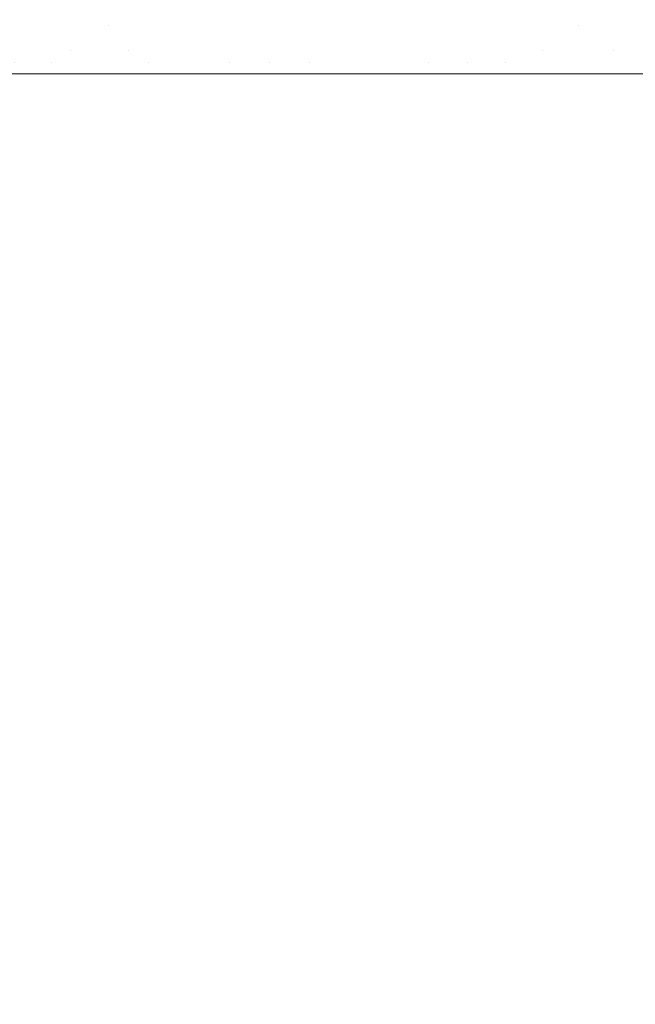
# Model space of a CAD drawing. Header units: centimetres. Extents: x -35.1 to 36.2, y 3.4 to 5.2.
# Tile 191 of 256: x -11.1054 to -11.0226, y 4.9752 to 5.1075. Entities that reach past the tile are written whole.
import ezdxf

# ---------------------------------------------------------------- set-up
doc = ezdxf.new("R2010")
doc.units = ezdxf.units.CM
doc.header["$LTSCALE"] = 2.54
doc.layers.add('Lucido design-1', color=7, linetype='Continuous')

# ---------------------------------------------------------------- blocks, each defined once
blk = doc.blocks.new('Gruppo-4-1')
at = {"color": 7, "linetype": 'Continuous', "lineweight": 9}
for points, invisible_edges in [([(-11.02558, 5.11002, -1872.61592), (-11.02553, 5.10666, -1872.61619), (-11.0303, 5.10666, -1872.61674), (-11.03032, 5.10833, -1872.61661)], 15), ([(-11.02089, 5.10666, -1872.61579), (-11.02553, 5.10666, -1872.61619), (-11.02558, 5.11002, -1872.61592), (-11.02093, 5.11002, -1872.61552)], 15), ([(36.07969, 5.10893, -1872.21589), (-34.95277, 5.10893, -1872.21589), (-34.95277, 5.10457, -1872.21561), (36.07969, 5.10457, -1872.21561)], 5), ([(-11.10393, 5.10833, -1872.64554), (-11.10381, 5.10666, -1872.64563), (-11.10629, 5.10666, -1872.64759), (-11.10641, 5.10833, -1872.64751)], 15), ([(-11.10139, 5.10833, -1872.64365), (-11.10128, 5.10666, -1872.64374), (-11.10381, 5.10666, -1872.64563), (-11.10393, 5.10833, -1872.64554)], 15), ([(-11.09883, 5.10833, -1872.64183), (-11.09872, 5.10666, -1872.64192), (-11.10128, 5.10666, -1872.64374), (-11.10139, 5.10833, -1872.64365)], 15), ([(-11.09623, 5.10833, -1872.64008), (-11.09612, 5.10666, -1872.64017), (-11.09872, 5.10666, -1872.64192), (-11.09883, 5.10833, -1872.64183)], 15), ([(-11.0936, 5.10833, -1872.6384), (-11.09349, 5.10666, -1872.63849), (-11.09612, 5.10666, -1872.64017), (-11.09623, 5.10833, -1872.64008)], 15), ([(-11.09094, 5.10833, -1872.63679), (-11.09084, 5.10666, -1872.63689), (-11.09349, 5.10666, -1872.63849), (-11.0936, 5.10833, -1872.6384)], 15), ([(-11.08827, 5.10833, -1872.63525), (-11.08817, 5.10666, -1872.63535), (-11.09084, 5.10666, -1872.63689), (-11.09094, 5.10833, -1872.63679)], 15), ([(-11.08548, 5.10666, -1872.63388), (-11.08817, 5.10666, -1872.63535), (-11.08827, 5.10833, -1872.63525), (-11.08557, 5.10833, -1872.63378)], 15), ([(-11.08557, 5.10833, -1872.63378), (-11.08287, 5.10833, -1872.63238), (-11.08278, 5.10666, -1872.63248), (-11.08548, 5.10666, -1872.63388)], 15), ([(-11.08007, 5.10666, -1872.63114), (-11.08278, 5.10666, -1872.63248), (-11.08287, 5.10833, -1872.63238), (-11.08015, 5.10833, -1872.63104)], 15), ([(-11.08015, 5.10833, -1872.63104), (-11.07743, 5.10833, -1872.62977), (-11.07735, 5.10666, -1872.62988), (-11.08007, 5.10666, -1872.63114)], 15), ([(-11.07199, 5.10833, -1872.62743), (-11.07191, 5.10666, -1872.62753), (-11.07735, 5.10666, -1872.62988), (-11.07743, 5.10833, -1872.62977)], 15), ([(-11.06655, 5.10833, -1872.62533), (-11.06648, 5.10666, -1872.62544), (-11.07191, 5.10666, -1872.62753), (-11.07199, 5.10833, -1872.62743)], 15), ([(-11.06115, 5.10833, -1872.62347), (-11.06108, 5.10666, -1872.62358), (-11.06648, 5.10666, -1872.62544), (-11.06655, 5.10833, -1872.62533)], 15), ([(-11.0558, 5.10833, -1872.62184), (-11.05574, 5.10666, -1872.62195), (-11.06108, 5.10666, -1872.62358), (-11.06115, 5.10833, -1872.62347)], 15), ([(-11.05052, 5.10833, -1872.62042), (-11.05046, 5.10666, -1872.62053), (-11.05574, 5.10666, -1872.62195), (-11.0558, 5.10833, -1872.62184)], 15), ([(-11.04532, 5.10833, -1872.6192), (-11.04527, 5.10666, -1872.61931), (-11.05046, 5.10666, -1872.62053), (-11.05052, 5.10833, -1872.62042)], 15), ([(-11.04021, 5.10833, -1872.61817), (-11.04017, 5.10666, -1872.61828), (-11.04527, 5.10666, -1872.61931), (-11.04532, 5.10833, -1872.6192)], 15), ([(-11.03521, 5.10833, -1872.61731), (-11.03518, 5.10666, -1872.61743), (-11.04017, 5.10666, -1872.61828), (-11.04021, 5.10833, -1872.61817)], 15), ([(-11.03032, 5.10833, -1872.61661), (-11.0303, 5.10666, -1872.61674), (-11.03518, 5.10666, -1872.61743), (-11.03521, 5.10833, -1872.61731)], 15), ([(-11.1062, 5.10501, -1872.64765), (-11.10629, 5.10666, -1872.64759), (-11.10381, 5.10666, -1872.64563), (-11.10372, 5.10501, -1872.64569)], 15), ([(-11.10372, 5.10501, -1872.64569), (-11.10381, 5.10666, -1872.64563), (-11.10128, 5.10666, -1872.64374), (-11.10119, 5.10501, -1872.6438)], 15), ([(-11.10119, 5.10501, -1872.6438), (-11.10128, 5.10666, -1872.64374), (-11.09872, 5.10666, -1872.64192), (-11.09863, 5.10501, -1872.64199)], 15), ([(-11.09863, 5.10501, -1872.64199), (-11.09872, 5.10666, -1872.64192), (-11.09612, 5.10666, -1872.64017), (-11.09604, 5.10501, -1872.64024)], 15), ([(-11.09604, 5.10501, -1872.64024), (-11.09612, 5.10666, -1872.64017), (-11.09349, 5.10666, -1872.63849)], 11), ([(-11.09349, 5.10666, -1872.63849), (-11.09336, 5.10339, -1872.63861), (-11.09598, 5.10339, -1872.64029), (-11.09604, 5.10501, -1872.64024)], 15), ([(-11.09071, 5.10339, -1872.63701), (-11.09336, 5.10339, -1872.63861), (-11.09349, 5.10666, -1872.63849), (-11.09084, 5.10666, -1872.63689)], 15), ([(-11.09071, 5.10339, -1872.63701), (-11.09084, 5.10666, -1872.63689), (-11.08817, 5.10666, -1872.63535), (-11.08809, 5.10501, -1872.63542)], 15), ([(-11.08541, 5.10501, -1872.63395), (-11.08809, 5.10501, -1872.63542), (-11.08817, 5.10666, -1872.63535), (-11.08548, 5.10666, -1872.63388)], 15), ([(-11.08548, 5.10666, -1872.63388), (-11.08278, 5.10666, -1872.63248), (-11.08271, 5.10501, -1872.63255), (-11.08541, 5.10501, -1872.63395)], 15), ([(-11.08, 5.10501, -1872.63122), (-11.08271, 5.10501, -1872.63255), (-11.08278, 5.10666, -1872.63248), (-11.08007, 5.10666, -1872.63114)], 15), ([(-11.08007, 5.10666, -1872.63114), (-11.07735, 5.10666, -1872.62988), (-11.07728, 5.10501, -1872.62996), (-11.08, 5.10501, -1872.63122)], 15), ([(-11.07728, 5.10501, -1872.62996), (-11.07735, 5.10666, -1872.62988), (-11.07191, 5.10666, -1872.62753), (-11.07185, 5.10501, -1872.62762)], 15), ([(-11.07185, 5.10501, -1872.62762), (-11.07191, 5.10666, -1872.62753), (-11.06648, 5.10666, -1872.62544), (-11.06642, 5.10501, -1872.62552)], 15), ([(-11.06642, 5.10501, -1872.62552), (-11.06648, 5.10666, -1872.62544), (-11.06108, 5.10666, -1872.62358), (-11.06103, 5.10501, -1872.62367)], 15), ([(-11.06103, 5.10501, -1872.62367), (-11.06108, 5.10666, -1872.62358), (-11.05574, 5.10666, -1872.62195), (-11.0557, 5.10501, -1872.62204)], 15), ([(-11.0557, 5.10501, -1872.62204), (-11.05574, 5.10666, -1872.62195), (-11.05046, 5.10666, -1872.62053), (-11.05043, 5.10501, -1872.62062)], 15), ([(-11.05043, 5.10501, -1872.62062), (-11.05046, 5.10666, -1872.62053), (-11.04527, 5.10666, -1872.61931), (-11.04524, 5.10501, -1872.6194)], 15), ([(-11.04524, 5.10501, -1872.6194), (-11.04527, 5.10666, -1872.61931), (-11.04017, 5.10666, -1872.61828), (-11.04014, 5.10501, -1872.61837)], 15), ([(-11.04014, 5.10501, -1872.61837), (-11.04017, 5.10666, -1872.61828), (-11.03518, 5.10666, -1872.61743), (-11.03515, 5.10501, -1872.61752)], 15), ([(-11.03515, 5.10501, -1872.61752), (-11.03518, 5.10666, -1872.61743), (-11.0303, 5.10666, -1872.61674)], 11), ([(-11.0303, 5.10666, -1872.61674), (-11.03026, 5.10339, -1872.61689), (-11.03514, 5.10339, -1872.61758), (-11.03515, 5.10501, -1872.61752)], 15), ([(-11.0303, 5.10666, -1872.61674), (-11.02553, 5.10666, -1872.61619), (-11.0255, 5.10339, -1872.61635), (-11.03026, 5.10339, -1872.61689)], 15), ([(-11.02087, 5.10339, -1872.61595), (-11.0255, 5.10339, -1872.61635), (-11.02553, 5.10666, -1872.61619), (-11.02089, 5.10666, -1872.61579)], 15), ([(-11.10372, 5.10501, -1872.64569), (-11.10366, 5.10339, -1872.64574), (-11.10614, 5.10339, -1872.6477), (-11.1062, 5.10501, -1872.64765)], 15), ([(-11.10119, 5.10501, -1872.6438), (-11.10113, 5.10339, -1872.64385), (-11.10366, 5.10339, -1872.64574), (-11.10372, 5.10501, -1872.64569)], 15), ([(-11.09863, 5.10501, -1872.64199), (-11.09857, 5.10339, -1872.64203), (-11.10113, 5.10339, -1872.64385), (-11.10119, 5.10501, -1872.6438)], 15), ([(-11.09604, 5.10501, -1872.64024), (-11.09598, 5.10339, -1872.64029), (-11.09857, 5.10339, -1872.64203), (-11.09863, 5.10501, -1872.64199)], 15), ([(-11.08809, 5.10501, -1872.63542), (-11.08804, 5.10339, -1872.63547), (-11.09071, 5.10339, -1872.63701)], 11), ([(-11.08536, 5.10339, -1872.63401), (-11.08804, 5.10339, -1872.63547), (-11.08809, 5.10501, -1872.63542), (-11.08541, 5.10501, -1872.63395)], 15), ([(-11.08541, 5.10501, -1872.63395), (-11.08271, 5.10501, -1872.63255), (-11.08266, 5.10339, -1872.63261), (-11.08536, 5.10339, -1872.63401)], 15), ([(-11.07995, 5.10339, -1872.63128), (-11.08266, 5.10339, -1872.63261), (-11.08271, 5.10501, -1872.63255), (-11.08, 5.10501, -1872.63122)], 15), ([(-11.08, 5.10501, -1872.63122), (-11.07728, 5.10501, -1872.62996), (-11.07724, 5.10339, -1872.63001), (-11.07995, 5.10339, -1872.63128)], 15), ([(-11.07185, 5.10501, -1872.62762), (-11.07181, 5.10339, -1872.62767), (-11.07724, 5.10339, -1872.63001), (-11.07728, 5.10501, -1872.62996)], 15), ([(-11.06642, 5.10501, -1872.62552), (-11.06639, 5.10339, -1872.62558), (-11.07181, 5.10339, -1872.62767), (-11.07185, 5.10501, -1872.62762)], 15), ([(-11.06103, 5.10501, -1872.62367), (-11.061, 5.10339, -1872.62373), (-11.06639, 5.10339, -1872.62558), (-11.06642, 5.10501, -1872.62552)], 15), ([(-11.0557, 5.10501, -1872.62204), (-11.05566, 5.10339, -1872.6221), (-11.061, 5.10339, -1872.62373), (-11.06103, 5.10501, -1872.62367)], 15), ([(-11.05043, 5.10501, -1872.62062), (-11.0504, 5.10339, -1872.62068), (-11.05566, 5.10339, -1872.6221), (-11.0557, 5.10501, -1872.62204)], 15), ([(-11.04524, 5.10501, -1872.6194), (-11.04521, 5.10339, -1872.61947), (-11.0504, 5.10339, -1872.62068), (-11.05043, 5.10501, -1872.62062)], 15), ([(-11.04014, 5.10501, -1872.61837), (-11.04012, 5.10339, -1872.61844), (-11.04521, 5.10339, -1872.61947), (-11.04524, 5.10501, -1872.6194)], 15), ([(-11.03515, 5.10501, -1872.61752), (-11.03514, 5.10339, -1872.61758), (-11.04012, 5.10339, -1872.61844), (-11.04014, 5.10501, -1872.61837)], 15), ([(36.07969, 5.10339, -1872.21558), (36.07969, 5.10457, -1872.21561), (-34.95277, 5.10457, -1872.21561), (-34.95277, 5.10339, -1872.21558)], 10), ([(-34.95277, 5.10339, -1872.21558), (-34.95277, 5.10021, -1872.21551), (36.07969, 5.10021, -1872.21551), (36.07969, 5.10339, -1872.21558)], 8), ([(-11.1061, 5.10179, -1872.64772), (-11.10614, 5.10339, -1872.6477), (-11.10366, 5.10339, -1872.64574), (-11.10362, 5.10179, -1872.64577)], 15), ([(-11.10362, 5.10179, -1872.64577), (-11.10366, 5.10339, -1872.64574), (-11.10113, 5.10339, -1872.64385), (-11.1011, 5.10179, -1872.64388)], 15), ([(-11.1011, 5.10179, -1872.64388), (-11.10113, 5.10339, -1872.64385), (-11.09857, 5.10339, -1872.64203)], 11), ([(-11.1011, 5.10179, -1872.64388), (-11.09857, 5.10339, -1872.64203), (-11.0992, 5.10021, -1872.64254)], 11), ([(-11.09857, 5.10339, -1872.64203), (-11.09852, 5.10021, -1872.64208), (-11.0992, 5.10021, -1872.64254)], 9), ([(-11.09454, 5.10021, -1872.63942), (-11.09852, 5.10021, -1872.64208), (-11.09857, 5.10339, -1872.64203), (-11.09598, 5.10339, -1872.64029)], 14), ([(-11.09598, 5.10339, -1872.64029), (-11.09336, 5.10339, -1872.63861), (-11.09454, 5.10021, -1872.63942)], 11), ([(-11.09066, 5.10021, -1872.63707), (-11.09454, 5.10021, -1872.63942), (-11.09336, 5.10339, -1872.63861), (-11.09071, 5.10339, -1872.63701)], 14), ([(-11.08956, 5.10021, -1872.6364), (-11.09071, 5.10339, -1872.63701), (-11.08801, 5.10179, -1872.6355)], 11), ([(-11.09071, 5.10339, -1872.63701), (-11.08804, 5.10339, -1872.63547), (-11.08801, 5.10179, -1872.6355)], 11), ([(-11.08956, 5.10021, -1872.6364), (-11.09066, 5.10021, -1872.63707), (-11.09071, 5.10339, -1872.63701)], 10), ([(-11.08533, 5.10179, -1872.63404), (-11.08801, 5.10179, -1872.6355), (-11.08804, 5.10339, -1872.63547), (-11.08536, 5.10339, -1872.63401)], 15), ([(-11.08536, 5.10339, -1872.63401), (-11.08266, 5.10339, -1872.63261), (-11.08263, 5.10179, -1872.63264), (-11.08533, 5.10179, -1872.63404)], 15), ([(-11.07992, 5.10179, -1872.63131), (-11.08263, 5.10179, -1872.63264), (-11.08266, 5.10339, -1872.63261), (-11.07995, 5.10339, -1872.63128)], 15), ([(-11.07995, 5.10339, -1872.63128), (-11.07724, 5.10339, -1872.63001), (-11.07721, 5.10179, -1872.63004), (-11.07992, 5.10179, -1872.63131)], 15), ([(-11.07721, 5.10179, -1872.63004), (-11.07724, 5.10339, -1872.63001), (-11.07181, 5.10339, -1872.62767), (-11.07178, 5.10179, -1872.62771)], 15), ([(-11.07178, 5.10179, -1872.62771), (-11.07181, 5.10339, -1872.62767), (-11.06639, 5.10339, -1872.62558), (-11.06636, 5.10179, -1872.62562)], 15), ([(-11.06636, 5.10179, -1872.62562), (-11.06639, 5.10339, -1872.62558), (-11.061, 5.10339, -1872.62373), (-11.06098, 5.10179, -1872.62376)], 15), ([(-11.06098, 5.10179, -1872.62376), (-11.061, 5.10339, -1872.62373), (-11.05566, 5.10339, -1872.6221), (-11.05565, 5.10179, -1872.62213)], 15), ([(-11.05565, 5.10179, -1872.62213), (-11.05566, 5.10339, -1872.6221), (-11.0504, 5.10339, -1872.62068), (-11.05038, 5.10179, -1872.62072)], 15), ([(-11.05038, 5.10179, -1872.62072), (-11.0504, 5.10339, -1872.62068), (-11.04521, 5.10339, -1872.61947), (-11.0452, 5.10179, -1872.6195)], 15), ([(-11.0452, 5.10179, -1872.6195), (-11.04521, 5.10339, -1872.61947), (-11.04012, 5.10339, -1872.61844), (-11.04011, 5.10179, -1872.61847)], 15), ([(-11.04011, 5.10179, -1872.61847), (-11.04012, 5.10339, -1872.61844), (-11.03514, 5.10339, -1872.61758)], 11), ([(-11.04011, 5.10179, -1872.61847), (-11.03514, 5.10339, -1872.61758), (-11.036, 5.10021, -1872.61777)], 11), ([(-11.03514, 5.10339, -1872.61758), (-11.03512, 5.10021, -1872.61765), (-11.036, 5.10021, -1872.61777)], 9), ([(-11.02923, 5.10021, -1872.61681), (-11.03512, 5.10021, -1872.61765), (-11.03514, 5.10339, -1872.61758), (-11.03026, 5.10339, -1872.61689)], 14), ([(-11.02923, 5.10021, -1872.61681), (-11.03026, 5.10339, -1872.61689), (-11.0255, 5.10339, -1872.61635)], 11), ([(-11.0255, 5.10339, -1872.61635), (-11.02234, 5.10021, -1872.61611), (-11.02923, 5.10021, -1872.61681)], 9), ([(-11.02234, 5.10021, -1872.61611), (-11.0255, 5.10339, -1872.61635), (-11.02087, 5.10339, -1872.61595)], 11), ([(-11.10354, 5.10021, -1872.64572), (-11.10758, 5.10021, -1872.64896), (-11.1061, 5.10179, -1872.64772)], 10), ([(-11.1061, 5.10179, -1872.64772), (-11.10362, 5.10179, -1872.64577), (-11.10354, 5.10021, -1872.64572)], 11), ([(-11.10354, 5.10021, -1872.64572), (-11.10362, 5.10179, -1872.64577), (-11.1011, 5.10179, -1872.64388)], 11), ([(-11.1011, 5.10179, -1872.64388), (-11.10107, 5.10021, -1872.64391), (-11.10354, 5.10021, -1872.64572)], 9), ([(-11.0992, 5.10021, -1872.64254), (-11.10107, 5.10021, -1872.64391), (-11.1011, 5.10179, -1872.64388)], 10), ([(-11.08801, 5.10179, -1872.6355), (-11.08799, 5.10021, -1872.63554), (-11.08956, 5.10021, -1872.6364)], 9), ([(-11.08448, 5.10021, -1872.6336), (-11.08799, 5.10021, -1872.63554), (-11.08801, 5.10179, -1872.6355), (-11.08533, 5.10179, -1872.63404)], 14), ([(-11.08533, 5.10179, -1872.63404), (-11.08263, 5.10179, -1872.63264), (-11.08448, 5.10021, -1872.6336)], 11), ([(-11.07886, 5.10021, -1872.63082), (-11.08448, 5.10021, -1872.6336), (-11.08263, 5.10179, -1872.63264), (-11.07992, 5.10179, -1872.63131)], 14), ([(-11.07992, 5.10179, -1872.63131), (-11.07721, 5.10179, -1872.63004), (-11.07886, 5.10021, -1872.63082)], 11), ([(-11.07354, 5.10021, -1872.62845), (-11.07886, 5.10021, -1872.63082), (-11.07721, 5.10179, -1872.63004)], 10), ([(-11.07721, 5.10179, -1872.63004), (-11.07178, 5.10179, -1872.62771), (-11.07354, 5.10021, -1872.62845)], 11), ([(-11.06732, 5.10021, -1872.62598), (-11.07354, 5.10021, -1872.62845), (-11.07178, 5.10179, -1872.62771)], 10), ([(-11.07178, 5.10179, -1872.62771), (-11.06636, 5.10179, -1872.62562), (-11.06732, 5.10021, -1872.62598)], 11), ([(-11.06147, 5.10021, -1872.62394), (-11.06732, 5.10021, -1872.62598), (-11.06636, 5.10179, -1872.62562)], 10), ([(-11.06636, 5.10179, -1872.62562), (-11.06098, 5.10179, -1872.62376), (-11.06147, 5.10021, -1872.62394)], 11), ([(-11.05565, 5.10179, -1872.62213), (-11.0554, 5.10021, -1872.62208), (-11.06147, 5.10021, -1872.62394), (-11.06098, 5.10179, -1872.62376)], 13), ([(-11.0554, 5.10021, -1872.62208), (-11.05565, 5.10179, -1872.62213), (-11.05038, 5.10179, -1872.62072)], 11), ([(-11.05038, 5.10179, -1872.62072), (-11.04912, 5.10021, -1872.62042), (-11.0554, 5.10021, -1872.62208)], 9), ([(-11.04912, 5.10021, -1872.62042), (-11.05038, 5.10179, -1872.62072), (-11.0452, 5.10179, -1872.6195)], 11), ([(-11.0452, 5.10179, -1872.6195), (-11.04264, 5.10021, -1872.61898), (-11.04912, 5.10021, -1872.62042)], 9), ([(-11.04264, 5.10021, -1872.61898), (-11.0452, 5.10179, -1872.6195), (-11.04011, 5.10179, -1872.61847)], 11), ([(-11.04011, 5.10179, -1872.61847), (-11.0401, 5.10021, -1872.61852), (-11.04264, 5.10021, -1872.61898)], 9), ([(-11.036, 5.10021, -1872.61777), (-11.0401, 5.10021, -1872.61852), (-11.04011, 5.10179, -1872.61847)], 10), ([(-11.10758, 5.10021, -1872.64896), (-11.10354, 5.10021, -1872.64572), (-11.10354, 3.90021, -1872.64572), (-11.10709, 3.90021, -1872.64857)], 10), ([(-11.0992, 3.90021, -1872.64254), (-11.10231, 3.90021, -1872.64482), (-11.10354, 5.10021, -1872.64572), (-11.10107, 5.10021, -1872.64391)], 10), ([(-11.10231, 3.90021, -1872.64482), (-11.10354, 3.90021, -1872.64572), (-11.10354, 5.10021, -1872.64572)], 10), ([(-11.10107, 5.10021, -1872.64391), (-11.0992, 5.10021, -1872.64254), (-11.0992, 3.90021, -1872.64254)], 10), ([(-11.09729, 3.90021, -1872.64126), (-11.0992, 3.90021, -1872.64254), (-11.0992, 5.10021, -1872.64254), (-11.09852, 5.10021, -1872.64208)], 10), ([(-11.09852, 5.10021, -1872.64208), (-11.09454, 5.10021, -1872.63942), (-11.09454, 3.90021, -1872.63942), (-11.09729, 3.90021, -1872.64126)], 10), ([(-11.09204, 3.90021, -1872.63791), (-11.09454, 3.90021, -1872.63942), (-11.09454, 5.10021, -1872.63942), (-11.09066, 5.10021, -1872.63707)], 10), ([(-11.09066, 5.10021, -1872.63707), (-11.08956, 5.10021, -1872.6364), (-11.08956, 3.90021, -1872.6364), (-11.09204, 3.90021, -1872.63791)], 10), ([(-11.08658, 3.90021, -1872.63476), (-11.08956, 3.90021, -1872.6364), (-11.08956, 5.10021, -1872.6364), (-11.08799, 5.10021, -1872.63554)], 10), ([(-11.08799, 5.10021, -1872.63554), (-11.08448, 5.10021, -1872.6336), (-11.08448, 3.90021, -1872.6336), (-11.08658, 3.90021, -1872.63476)], 10), ([(-11.08448, 5.10021, -1872.6336), (-11.07886, 5.10021, -1872.63082), (-11.07886, 3.90021, -1872.63082), (-11.08092, 3.90021, -1872.63184)], 10), ([(-11.08092, 3.90021, -1872.63184), (-11.08448, 3.90021, -1872.6336), (-11.08448, 5.10021, -1872.6336)], 10), ([(-11.07886, 5.10021, -1872.63082), (-11.07354, 5.10021, -1872.62845), (-11.07354, 3.90021, -1872.62845), (-11.07512, 3.90021, -1872.62915)], 10), ([(-11.07512, 3.90021, -1872.62915), (-11.07886, 3.90021, -1872.63082), (-11.07886, 5.10021, -1872.63082)], 10), ([(-11.07354, 5.10021, -1872.62845), (-11.06732, 5.10021, -1872.62598), (-11.06732, 3.90021, -1872.62598), (-11.06917, 3.90021, -1872.62671)], 10), ([(-11.06917, 3.90021, -1872.62671), (-11.07354, 3.90021, -1872.62845), (-11.07354, 5.10021, -1872.62845)], 10), ([(-11.06732, 5.10021, -1872.62598), (-11.06147, 5.10021, -1872.62394), (-11.06147, 3.90021, -1872.62394), (-11.06311, 3.90021, -1872.62451)], 10), ([(-11.06311, 3.90021, -1872.62451), (-11.06732, 3.90021, -1872.62598), (-11.06732, 5.10021, -1872.62598)], 10), ([(-11.06147, 3.90021, -1872.62394), (-11.06147, 5.10021, -1872.62394), (-11.0554, 5.10021, -1872.62208), (-11.0554, 3.90021, -1872.62208)], 5), ([(-11.0554, 5.10021, -1872.62208), (-11.04912, 5.10021, -1872.62042), (-11.04912, 3.90021, -1872.62042), (-11.05077, 3.90021, -1872.62086)], 10), ([(-11.05077, 3.90021, -1872.62086), (-11.0554, 3.90021, -1872.62208), (-11.0554, 5.10021, -1872.62208)], 10), ([(-11.04912, 5.10021, -1872.62042), (-11.04264, 5.10021, -1872.61898), (-11.04264, 3.90021, -1872.61898), (-11.04454, 3.90021, -1872.6194)], 10), ([(-11.04454, 3.90021, -1872.6194), (-11.04912, 3.90021, -1872.62042), (-11.04912, 5.10021, -1872.62042)], 10), ([(-11.036, 3.90021, -1872.61777), (-11.04264, 3.90021, -1872.61898), (-11.04264, 5.10021, -1872.61898), (-11.0401, 5.10021, -1872.61852)], 10), ([(-11.0401, 5.10021, -1872.61852), (-11.036, 5.10021, -1872.61777), (-11.036, 3.90021, -1872.61777)], 10), ([(-11.02923, 3.90021, -1872.61681), (-11.03207, 3.90021, -1872.61722), (-11.036, 5.10021, -1872.61777), (-11.03512, 5.10021, -1872.61765)], 10), ([(-11.03207, 3.90021, -1872.61722), (-11.036, 3.90021, -1872.61777), (-11.036, 5.10021, -1872.61777)], 10), ([(-11.03512, 5.10021, -1872.61765), (-11.02923, 5.10021, -1872.61681), (-11.02923, 3.90021, -1872.61681)], 10), ([(-11.02923, 5.10021, -1872.61681), (-11.02234, 5.10021, -1872.61611), (-11.02234, 3.90021, -1872.61611), (-11.02589, 3.90021, -1872.61647)], 10), ([(-11.02589, 3.90021, -1872.61647), (-11.02923, 3.90021, -1872.61681), (-11.02923, 5.10021, -1872.61681)], 10)]:
    blk.add_3dface(points, dxfattribs=dict(at, invisible_edges=invisible_edges))
blk.add_3dface([(-34.95277, 5.10021, -1872.21551), (-34.95277, 3.50021, -1872.21551), (36.07969, 3.50021, -1872.21551), (36.07969, 5.10021, -1872.21551)], dxfattribs=at)

msp = doc.modelspace()

# ---------------------------------------------------------------- block references
at = {"layer": 'Lucido design-1', "color": 7}
msp.add_blockref('Gruppo-4-1', (0, 0), dxfattribs=at)

doc.saveas('drawing.dxf')
